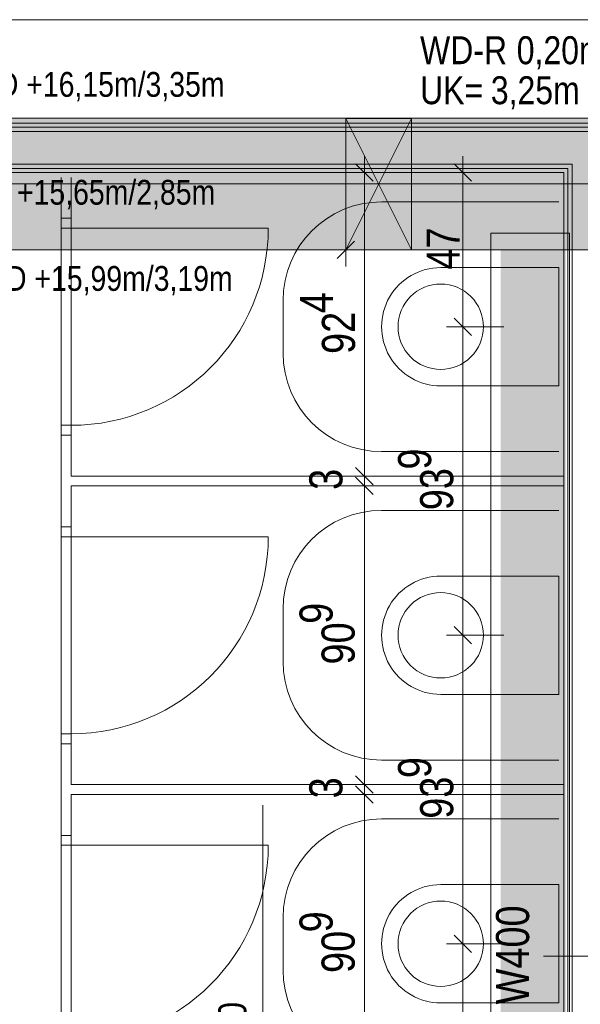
# Model space of a CAD drawing. Extents: x -620 to 300, y 62 to 1112.
# Tile 68 of 71: x -371 to -336, y 725 to 785. Entities that reach past the tile are written whole.
import ezdxf
from ezdxf.lldxf.tags import DXFTag

# ---------------------------------------------------------------- set-up
doc = ezdxf.new("R2010")
doc.units = 0
doc.layers.get('0').update_dxf_attribs({"lineweight": 13})
for name, color, linetype, lineweight, true_color in [('00 -Bauelemente -Dämmung innen', 7, 'Continuous', 9, 0xff7fe6), ('00 -Bauelemente -Gipskarton', 7, 'Continuous', 9, 0xff7fe6), ('00_Beschriftung UZ', 3, 'Continuous', 13, 0x00ff00), ('30 -34 Innenwände- 11 Durchbruch', 4, 'Continuous', 9, 0x00ffff), ('30 -34 Innenwände- 2 nichttragend', 7, 'Continuous', 18, 0xff7fe6), ('30 -34 Innenwände- 4 Türen_Fenster', 7, 'Continuous', 15, 0x9955ff), ('30 -35 Decken- 1 Konstruktion-Träger- Stahlbeton', 7, 'grob-A06GA1998I', 13, 0x33aa00), ('40 -41 Abwasser_Wasser_Gas- 1 Abwasser + sanitäre Anlagen', 7, 'Continuous', 9, 0xff6633), ('60 -61 Ausstattung -1 Möbel -verdeckt', 9, 'fein_strichliert-A06GA19B8I', 13, 0x808080), ('70 -72 Beschriftung- 1 Beschriftung allgemein', 7, 'Continuous', 9, 0xff6633), ('70 -76 Bemaßung- 2 Allgemein', 7, 'Continuous', 5, 0x6666cc), ('iwb_Schraffur_Unterzug', 7, 'Continuous', 5, 0xffffcc)]:
    doc.layers.add(name, color=color, linetype=linetype, lineweight=lineweight, true_color=true_color)
for name, color, linetype, lineweight in [('30 -35 Decken- 1 Konstruktion-Träger- Stahl Hohlprofil', 7, 'grob-A06GA1998I', 9), ('70 -71 Achsen- 1 Gebäudeachsen', 7, 'STRICHPUNKT2-A06GA19A8I', 18), ('70 -75 Raumstempel- 3 Wandstempel', 7, 'Continuous', 50)]:
    doc.layers.add(name, color=color, linetype=linetype, lineweight=lineweight)
doc.styles.get("Standard").update_dxf_attribs({"font": 'ARIALN.TTF'})
tags = doc.linetypes.add('fein_strichliert-A06GA19B8I', pattern=[4, 1, -2, 1]).pattern_tags.tags
tags[8:9] = [DXFTag(74, 4), DXFTag(75, 0), DXFTag(340, '0'), DXFTag(46, 0.0), DXFTag(50, 0.0), DXFTag(44, 0.0), DXFTag(45, 0.0)]
tags[6:7] = [DXFTag(74, 4), DXFTag(75, 0), DXFTag(340, '0'), DXFTag(46, 0.0), DXFTag(50, 0.0), DXFTag(44, 0.0), DXFTag(45, 0.0)]
tags[4:5] = [DXFTag(74, 4), DXFTag(75, 0), DXFTag(340, '0'), DXFTag(46, 0.0), DXFTag(50, 0.0), DXFTag(44, 0.0), DXFTag(45, 0.0)]
tags = doc.linetypes.add('grob-A06GA1998I', pattern=[14, 3, -8, 3]).pattern_tags.tags
tags[8:9] = [DXFTag(74, 4), DXFTag(75, 0), DXFTag(340, '0'), DXFTag(46, 0.0), DXFTag(50, 0.0), DXFTag(44, 0.0), DXFTag(45, 0.0)]
tags[6:7] = [DXFTag(74, 4), DXFTag(75, 0), DXFTag(340, '0'), DXFTag(46, 0.0), DXFTag(50, 0.0), DXFTag(44, 0.0), DXFTag(45, 0.0)]
tags[4:5] = [DXFTag(74, 4), DXFTag(75, 0), DXFTag(340, '0'), DXFTag(46, 0.0), DXFTag(50, 0.0), DXFTag(44, 0.0), DXFTag(45, 0.0)]
tags = doc.linetypes.add('STRICHPUNKT2-A06GA19A8I', pattern=[12.7, 6.35, -3.175, 0, -3.175]).pattern_tags.tags
tags[10:11] = [DXFTag(74, 4), DXFTag(75, 0), DXFTag(340, '0'), DXFTag(46, 0.0), DXFTag(50, 0.0), DXFTag(44, 0.0), DXFTag(45, 0.0)]
tags[8:9] = [DXFTag(74, 4), DXFTag(75, 0), DXFTag(340, '0'), DXFTag(46, 0.0), DXFTag(50, 0.0), DXFTag(44, 0.0), DXFTag(45, 0.0)]
tags[6:7] = [DXFTag(74, 4), DXFTag(75, 0), DXFTag(340, '0'), DXFTag(46, 0.0), DXFTag(50, 0.0), DXFTag(44, 0.0), DXFTag(45, 0.0)]
tags[4:5] = [DXFTag(74, 4), DXFTag(75, 0), DXFTag(340, '0'), DXFTag(46, 0.0), DXFTag(50, 0.0), DXFTag(44, 0.0), DXFTag(45, 0.0)]

# ---------------------------------------------------------------- blocks, each defined once
blk = doc.blocks.new('Referenz-A06GA19C8I')
at = {"layer": '00 -Bauelemente -Dämmung innen', "color": 0, "linetype": 'Continuous', "lineweight": -2, "ltscale": 0.13}
for p, q in [((-452.176, 777.814), (-295.176, 777.814)), ((-391.676, 775.814), (-336.926, 775.814)), ((-336.926, 775.814), (-336.926, 680.914))]:
    blk.add_line(p, q, dxfattribs=at)
at = {"layer": '00 -Bauelemente -Gipskarton', "color": 0, "linetype": 'Continuous', "lineweight": -2, "ltscale": 0.13}
for p, q in [((-452.176, 778.314), (-295.176, 778.314)), ((-452.176, 778.064), (-295.176, 778.064)), ((-452.176, 777.814), (-295.176, 777.814)), ((-391.676, 775.814), (-336.926, 775.814)), ((-391.426, 775.564), (-337.176, 775.564)), ((-337.176, 775.564), (-337.176, 681.164)), ((-336.926, 775.814), (-336.926, 680.914)), ((-391.176, 775.314), (-337.426, 775.314)), ((-337.426, 775.314), (-337.426, 681.414))]:
    blk.add_line(p, q, dxfattribs=at)
at = {"layer": '30 -34 Innenwände- 11 Durchbruch', "color": 0, "linetype": 'Continuous', "lineweight": -2, "ltscale": 0.13}
for p, q in [((-350.7, 770.6), (-350.7, 778.6)), ((-350.7, 778.6), (-346.7, 770.6)), ((-346.7, 778.6), (-350.7, 770.6)), ((-350.7, 778.6), (-346.7, 778.6)), ((-346.7, 778.6), (-350.7, 770.6)), ((-346.7, 770.6), (-350.7, 778.6)), ((-346.7, 770.6), (-346.7, 778.6)), ((-350.7, 770.6), (-346.7, 770.6))]:
    blk.add_line(p, q, dxfattribs=at)
at = {"layer": '30 -34 Innenwände- 11 Durchbruch', "color": 0, "lineweight": -2}
for points in [[(-350.7, 770.6), (-350.7, 778.6), (-348.7, 774.6)], [(-346.7, 770.6), (-348.7, 774.6), (-346.7, 778.6)]]:
    blk.add_solid(points, dxfattribs=at)
at = {"layer": '30 -34 Innenwände- 2 nichttragend', "color": 0, "linetype": 'Continuous', "lineweight": -2, "ltscale": 0.13}
for p, q in [((-452.176, 778.314), (-295.176, 778.314)), ((-391.176, 775.314), (-337.426, 775.314)), ((-368.026, 775.014), (-368.026, 772.524)), ((-367.426, 775.014), (-367.426, 772.524)), ((-337.426, 775.314), (-337.426, 681.414)), ((-368.026, 772.524), (-367.426, 772.524)), ((-368.026, 772.524), (-367.426, 772.524)), ((-368.026, 759.324), (-367.426, 759.324)), ((-368.026, 759.324), (-367.426, 759.324)), ((-368.026, 759.324), (-368.026, 753.744)), ((-367.426, 759.324), (-367.426, 756.834)), ((-367.426, 756.834), (-337.426, 756.834)), ((-367.426, 756.234), (-367.426, 753.744)), ((-367.426, 756.234), (-337.426, 756.234)), ((-368.026, 753.744), (-367.426, 753.744)), ((-368.026, 753.744), (-367.426, 753.744)), ((-368.026, 740.544), (-368.026, 734.964)), ((-368.026, 740.544), (-367.426, 740.544)), ((-368.026, 740.544), (-367.426, 740.544)), ((-367.426, 740.544), (-367.426, 738.054)), ((-367.426, 738.054), (-337.426, 738.054)), ((-367.426, 737.454), (-367.426, 734.964)), ((-367.426, 737.454), (-337.426, 737.454)), ((-368.026, 734.964), (-367.426, 734.964)), ((-368.026, 734.964), (-367.426, 734.964))]:
    blk.add_line(p, q, dxfattribs=at)
at = {"layer": '30 -34 Innenwände- 4 Türen_Fenster', "color": 0, "lineweight": -2}
for p, q in [((-368.026, 771.924), (-368.026, 772.524)), ((-368.026, 772.524), (-367.426, 772.524)), ((-367.426, 772.524), (-367.426, 771.924)), ((-367.426, 771.924), (-368.026, 771.924)), ((-368.026, 759.324), (-368.026, 759.924)), ((-368.026, 759.924), (-367.426, 759.924)), ((-367.426, 759.924), (-367.426, 759.324)), ((-367.426, 759.324), (-368.026, 759.324)), ((-368.026, 753.144), (-368.026, 753.744)), ((-368.026, 753.744), (-367.426, 753.744)), ((-367.426, 753.744), (-367.426, 753.144)), ((-367.426, 753.144), (-368.026, 753.144)), ((-368.026, 740.544), (-368.026, 741.144)), ((-368.026, 741.144), (-367.426, 741.144)), ((-367.426, 741.144), (-367.426, 740.544)), ((-367.426, 740.544), (-368.026, 740.544)), ((-368.026, 734.364), (-368.026, 734.964)), ((-368.026, 734.964), (-367.426, 734.964)), ((-367.426, 734.964), (-367.426, 734.364)), ((-367.426, 734.364), (-368.026, 734.364))]:
    blk.add_line(p, q, dxfattribs=at)
at = {"layer": '30 -34 Innenwände- 4 Türen_Fenster', "color": 0, "linetype": 'Continuous', "lineweight": -2, "ltscale": 0.13}
for p, q in [((-368.026, 771.924), (-367.426, 771.924)), ((-368.026, 759.924), (-368.026, 771.924)), ((-368.026, 771.924), (-368.026, 759.924)), ((-367.426, 771.924), (-367.426, 759.924)), ((-367.426, 771.924), (-367.426, 759.924)), ((-367.426, 759.924), (-368.026, 759.924)), ((-368.026, 753.144), (-367.426, 753.144)), ((-368.026, 741.144), (-368.026, 753.144)), ((-368.026, 753.144), (-368.026, 741.144)), ((-367.426, 753.144), (-367.426, 741.144)), ((-367.426, 753.144), (-367.426, 741.144)), ((-367.426, 741.144), (-368.026, 741.144)), ((-368.026, 734.364), (-367.426, 734.364)), ((-368.026, 722.364), (-368.026, 734.364)), ((-368.026, 734.364), (-368.026, 722.364)), ((-367.426, 734.364), (-367.426, 722.364)), ((-367.426, 734.364), (-367.426, 722.364))]:
    blk.add_line(p, q, dxfattribs=at)
at = {"layer": '30 -34 Innenwände- 4 Türen_Fenster', "color": 0, "linetype": 'grob-A06GA1998I', "lineweight": -2, "ltscale": 0.13}
for p, q in [((-367.426, 771.924), (-355.426, 771.924)), ((-367.426, 753.144), (-355.426, 753.144)), ((-367.426, 734.364), (-355.426, 734.364))]:
    blk.add_line(p, q, dxfattribs=at)
for centre in [(-367.426, 771.924), (-367.426, 753.144), (-367.426, 734.364)]:
    blk.add_ellipse(centre, major_axis=(0, -12), ratio=1, start_param=0, end_param=1.570796, dxfattribs=at)
at = {"layer": '30 -35 Decken- 1 Konstruktion-Träger- Stahl Hohlprofil', "color": 0, "linetype": 'grob-A06GA1998I', "lineweight": -2, "ltscale": 0.13}
for p, q in [((-341.876, 612.609), (-341.876, 771.614)), ((-341.876, 771.614), (-337.076, 771.614)), ((-337.076, 771.614), (-337.076, 612.609))]:
    blk.add_line(p, q, dxfattribs=at)
at = {"layer": '30 -35 Decken- 1 Konstruktion-Träger- Stahlbeton', "color": 0, "lineweight": -2}
for p, q in [((-539.606, 778.614), (34.824, 778.614)), ((-539.606, 770.614), (34.824, 770.614))]:
    blk.add_line(p, q, dxfattribs=at)
at = {"layer": '40 -41 Abwasser_Wasser_Gas- 1 Abwasser + sanitäre Anlagen', "color": 0, "linetype": 'Continuous', "lineweight": -2, "ltscale": 0.13}
for p, q in [((-337.726, 769.524), (-344.926, 769.524)), ((-337.726, 762.324), (-337.726, 769.524)), ((-345.921, 768.326), (-345.681, 768.412)), ((-345.681, 768.412), (-345.434, 768.474)), ((-345.434, 768.474), (-345.181, 768.511)), ((-345.181, 768.511), (-344.926, 768.524)), ((-344.926, 768.524), (-344.671, 768.511)), ((-344.671, 768.511), (-344.419, 768.474)), ((-344.419, 768.474), (-344.172, 768.412)), ((-344.172, 768.412), (-343.931, 768.326)), ((-346.765, 767.762), (-346.576, 767.933)), ((-346.576, 767.933), (-346.371, 768.085)), ((-346.371, 768.085), (-346.152, 768.217)), ((-346.152, 768.217), (-345.921, 768.326)), ((-343.931, 768.326), (-343.701, 768.217)), ((-343.701, 768.217), (-343.482, 768.085)), ((-343.482, 768.085), (-343.277, 767.933)), ((-343.277, 767.933), (-343.088, 767.762)), ((-347.219, 767.149), (-347.088, 767.368)), ((-347.088, 767.368), (-346.936, 767.573)), ((-346.936, 767.573), (-346.765, 767.762)), ((-343.088, 767.762), (-342.916, 767.573)), ((-342.916, 767.573), (-342.764, 767.368)), ((-342.764, 767.368), (-342.633, 767.149)), ((-347.476, 766.431), (-347.414, 766.678)), ((-347.414, 766.678), (-347.328, 766.919)), ((-347.328, 766.919), (-347.219, 767.149)), ((-342.633, 767.149), (-342.524, 766.919)), ((-342.524, 766.919), (-342.438, 766.678)), ((-342.438, 766.678), (-342.376, 766.431)), ((-347.526, 765.924), (-347.514, 766.178)), ((-347.514, 766.178), (-347.476, 766.431)), ((-342.376, 766.431), (-342.339, 766.178)), ((-342.339, 766.178), (-342.326, 765.924)), ((-347.514, 765.669), (-347.526, 765.924)), ((-347.476, 765.416), (-347.514, 765.669)), ((-347.414, 765.169), (-347.476, 765.416)), ((-342.376, 765.416), (-342.438, 765.169)), ((-342.339, 765.669), (-342.376, 765.416)), ((-342.326, 765.924), (-342.339, 765.669)), ((-347.328, 764.929), (-347.414, 765.169)), ((-347.219, 764.698), (-347.328, 764.929)), ((-342.524, 764.929), (-342.633, 764.698)), ((-342.438, 765.169), (-342.524, 764.929)), ((-347.088, 764.479), (-347.219, 764.698)), ((-346.936, 764.274), (-347.088, 764.479)), ((-346.765, 764.085), (-346.936, 764.274)), ((-342.916, 764.274), (-343.088, 764.085)), ((-342.764, 764.479), (-342.916, 764.274)), ((-342.633, 764.698), (-342.764, 764.479)), ((-346.576, 763.914), (-346.765, 764.085)), ((-346.371, 763.762), (-346.576, 763.914)), ((-346.152, 763.631), (-346.371, 763.762)), ((-345.921, 763.522), (-346.152, 763.631)), ((-343.701, 763.631), (-343.931, 763.522)), ((-343.482, 763.762), (-343.701, 763.631)), ((-343.277, 763.914), (-343.482, 763.762)), ((-343.088, 764.085), (-343.277, 763.914)), ((-345.681, 763.436), (-345.921, 763.522)), ((-345.434, 763.374), (-345.681, 763.436)), ((-345.181, 763.336), (-345.434, 763.374)), ((-344.926, 763.324), (-345.181, 763.336)), ((-344.671, 763.336), (-344.926, 763.324)), ((-344.419, 763.374), (-344.671, 763.336)), ((-344.172, 763.436), (-344.419, 763.374)), ((-343.931, 763.522), (-344.172, 763.436)), ((-344.926, 762.324), (-337.726, 762.324)), ((-344.926, 750.744), (-337.726, 750.744)), ((-337.726, 750.744), (-337.726, 743.544)), ((-346.576, 749.153), (-346.371, 749.305)), ((-346.371, 749.305), (-346.152, 749.437)), ((-346.152, 749.437), (-345.921, 749.546)), ((-345.921, 749.546), (-345.681, 749.632)), ((-345.681, 749.632), (-345.434, 749.694)), ((-345.434, 749.694), (-345.181, 749.731)), ((-345.181, 749.731), (-344.926, 749.744)), ((-344.926, 749.744), (-344.671, 749.731)), ((-344.671, 749.731), (-344.419, 749.694)), ((-344.419, 749.694), (-344.172, 749.632)), ((-344.172, 749.632), (-343.931, 749.546)), ((-343.931, 749.546), (-343.701, 749.437)), ((-343.701, 749.437), (-343.482, 749.305)), ((-343.482, 749.305), (-343.277, 749.153)), ((-347.088, 748.588), (-346.936, 748.793)), ((-346.936, 748.793), (-346.765, 748.982)), ((-346.765, 748.982), (-346.576, 749.153)), ((-343.277, 749.153), (-343.088, 748.982)), ((-343.088, 748.982), (-342.916, 748.793)), ((-342.916, 748.793), (-342.764, 748.588)), ((-347.414, 747.898), (-347.328, 748.139)), ((-347.328, 748.139), (-347.219, 748.369)), ((-347.219, 748.369), (-347.088, 748.588)), ((-342.764, 748.588), (-342.633, 748.369)), ((-342.633, 748.369), (-342.524, 748.139)), ((-342.524, 748.139), (-342.438, 747.898)), ((-347.526, 747.144), (-347.514, 747.398)), ((-347.514, 747.398), (-347.476, 747.651)), ((-347.476, 747.651), (-347.414, 747.898)), ((-342.438, 747.898), (-342.376, 747.651)), ((-342.376, 747.651), (-342.339, 747.398)), ((-342.339, 747.398), (-342.326, 747.144)), ((-347.514, 746.889), (-347.526, 747.144)), ((-347.476, 746.636), (-347.514, 746.889)), ((-342.339, 746.889), (-342.376, 746.636)), ((-342.326, 747.144), (-342.339, 746.889)), ((-347.414, 746.389), (-347.476, 746.636)), ((-347.328, 746.149), (-347.414, 746.389)), ((-342.438, 746.389), (-342.524, 746.149)), ((-342.376, 746.636), (-342.438, 746.389)), ((-347.219, 745.918), (-347.328, 746.149)), ((-347.088, 745.699), (-347.219, 745.918)), ((-346.936, 745.494), (-347.088, 745.699)), ((-342.764, 745.699), (-342.916, 745.494)), ((-342.633, 745.918), (-342.764, 745.699)), ((-342.524, 746.149), (-342.633, 745.918)), ((-346.765, 745.305), (-346.936, 745.494)), ((-346.576, 745.134), (-346.765, 745.305)), ((-346.371, 744.982), (-346.576, 745.134)), ((-343.277, 745.134), (-343.482, 744.982)), ((-343.088, 745.305), (-343.277, 745.134)), ((-342.916, 745.494), (-343.088, 745.305)), ((-346.152, 744.851), (-346.371, 744.982)), ((-345.921, 744.742), (-346.152, 744.851)), ((-345.681, 744.656), (-345.921, 744.742)), ((-345.434, 744.594), (-345.681, 744.656)), ((-345.181, 744.556), (-345.434, 744.594)), ((-344.926, 744.544), (-345.181, 744.556)), ((-344.671, 744.556), (-344.926, 744.544)), ((-344.419, 744.594), (-344.671, 744.556)), ((-344.172, 744.656), (-344.419, 744.594)), ((-343.931, 744.742), (-344.172, 744.656)), ((-343.701, 744.851), (-343.931, 744.742)), ((-343.482, 744.982), (-343.701, 744.851)), ((-337.726, 743.544), (-344.926, 743.544)), ((-337.726, 731.964), (-344.926, 731.964)), ((-337.726, 724.764), (-337.726, 731.964)), ((-346.371, 730.525), (-346.152, 730.657)), ((-346.152, 730.657), (-345.921, 730.766)), ((-345.921, 730.766), (-345.681, 730.852)), ((-345.681, 730.852), (-345.434, 730.914)), ((-345.434, 730.914), (-345.181, 730.951)), ((-345.181, 730.951), (-344.926, 730.964)), ((-344.926, 730.964), (-344.671, 730.951)), ((-344.671, 730.951), (-344.419, 730.914)), ((-344.419, 730.914), (-344.172, 730.852)), ((-344.172, 730.852), (-343.931, 730.766)), ((-343.931, 730.766), (-343.701, 730.657)), ((-343.701, 730.657), (-343.482, 730.525)), ((-347.088, 729.808), (-346.936, 730.013)), ((-346.936, 730.013), (-346.765, 730.202)), ((-346.765, 730.202), (-346.576, 730.373)), ((-346.576, 730.373), (-346.371, 730.525)), ((-343.482, 730.525), (-343.277, 730.373)), ((-343.277, 730.373), (-343.088, 730.202)), ((-343.088, 730.202), (-342.916, 730.013)), ((-342.916, 730.013), (-342.764, 729.808)), ((-347.328, 729.359), (-347.219, 729.589)), ((-347.219, 729.589), (-347.088, 729.808)), ((-342.764, 729.808), (-342.633, 729.589)), ((-342.633, 729.589), (-342.524, 729.359)), ((-347.514, 728.618), (-347.476, 728.871)), ((-347.476, 728.871), (-347.414, 729.118)), ((-347.414, 729.118), (-347.328, 729.359)), ((-342.524, 729.359), (-342.438, 729.118)), ((-342.438, 729.118), (-342.376, 728.871)), ((-342.376, 728.871), (-342.339, 728.618)), ((-347.526, 728.364), (-347.514, 728.618)), ((-347.514, 728.109), (-347.526, 728.364)), ((-342.339, 728.618), (-342.326, 728.364)), ((-342.326, 728.364), (-342.339, 728.109)), ((-347.476, 727.856), (-347.514, 728.109)), ((-347.414, 727.609), (-347.476, 727.856)), ((-342.376, 727.856), (-342.438, 727.609)), ((-342.339, 728.109), (-342.376, 727.856)), ((-347.328, 727.369), (-347.414, 727.609)), ((-347.219, 727.138), (-347.328, 727.369)), ((-347.088, 726.919), (-347.219, 727.138)), ((-342.633, 727.138), (-342.764, 726.919)), ((-342.524, 727.369), (-342.633, 727.138)), ((-342.438, 727.609), (-342.524, 727.369)), ((-346.936, 726.714), (-347.088, 726.919)), ((-346.765, 726.525), (-346.936, 726.714)), ((-346.576, 726.354), (-346.765, 726.525)), ((-343.088, 726.525), (-343.277, 726.354)), ((-342.916, 726.714), (-343.088, 726.525)), ((-342.764, 726.919), (-342.916, 726.714)), ((-346.371, 726.202), (-346.576, 726.354)), ((-346.152, 726.071), (-346.371, 726.202)), ((-345.921, 725.962), (-346.152, 726.071)), ((-345.681, 725.876), (-345.921, 725.962)), ((-345.434, 725.814), (-345.681, 725.876)), ((-344.172, 725.876), (-344.419, 725.814)), ((-343.931, 725.962), (-344.172, 725.876)), ((-343.701, 726.071), (-343.931, 725.962)), ((-343.482, 726.202), (-343.701, 726.071)), ((-343.277, 726.354), (-343.482, 726.202)), ((-345.181, 725.776), (-345.434, 725.814)), ((-344.926, 725.764), (-345.181, 725.776)), ((-344.671, 725.776), (-344.926, 725.764)), ((-344.419, 725.814), (-344.671, 725.776)), ((-344.926, 724.764), (-337.726, 724.764))]:
    blk.add_line(p, q, dxfattribs=at)
for centre in [(-344.926, 765.924), (-344.926, 747.144), (-344.926, 728.364)]:
    blk.add_ellipse(centre, major_axis=(0, 3.6), ratio=1, start_param=0, end_param=3.141593, dxfattribs=at)
at = {"layer": '60 -61 Ausstattung -1 Möbel -verdeckt', "color": 0, "linetype": 'fein_strichliert-A06GA19B8I', "lineweight": -2, "ltscale": 0.13}
for p, q in [((-348.526, 773.524), (-337.726, 773.524)), ((-354.526, 764.324), (-354.526, 767.524)), ((-337.726, 758.324), (-348.526, 758.324)), ((-337.726, 754.744), (-348.526, 754.744)), ((-354.526, 748.744), (-354.526, 745.544)), ((-348.526, 739.544), (-337.726, 739.544)), ((-348.526, 735.964), (-337.726, 735.964)), ((-354.526, 726.764), (-354.526, 729.964))]:
    blk.add_line(p, q, dxfattribs=at)
for centre, major_axis in [((-348.526, 767.524), (0, 6)), ((-348.526, 764.324), (-6, 0)), ((-348.526, 748.744), (0, 6)), ((-348.526, 745.544), (-6, 0)), ((-348.526, 729.964), (0, 6)), ((-348.526, 726.764), (-6, 0))]:
    blk.add_ellipse(centre, major_axis=major_axis, ratio=1, start_param=0, end_param=1.570796, dxfattribs=at)
at = {"layer": '70 -71 Achsen- 1 Gebäudeachsen', "color": 0, "linetype": 'STRICHPUNKT2-A06GA19A8I', "lineweight": -2, "ltscale": 0.13}
blk.add_line((-539.606, 774.614), (74.639, 774.614), dxfattribs=at)
at = {"layer": '70 -72 Beschriftung- 1 Beschriftung allgemein', "color": 0, "linetype": 'Continuous', "lineweight": -2, "ltscale": 0.13}
blk.add_line((-355.764, 736.802), (-355.764, 704.802), dxfattribs=at)
at = {"layer": '70 -75 Raumstempel- 3 Wandstempel', "color": 0, "linetype": 'Continuous', "lineweight": -2, "ltscale": 0.13}
blk.add_line((-338.676, 727.614), (-334.676, 727.614), dxfattribs=at)
at = {"layer": '70 -76 Bemaßung- 2 Allgemein', "color": 0, "linetype": 'Continuous', "lineweight": -2, "ltscale": 0.13}
for p, q in [((-296.237, 784.614), (-451.116, 784.614)), ((-349.576, 776.314), (-349.576, 774.253)), ((-343.576, 776.314), (-343.576, 774.253)), ((-350.107, 775.844), (-349.046, 774.783)), ((-344.107, 775.844), (-343.046, 774.783)), ((-347.076, 775.314), (-350.576, 775.314)), ((-341.076, 775.314), (-344.576, 775.314)), ((-349.576, 757.894), (-349.576, 774.253)), ((-343.576, 766.984), (-343.576, 774.253)), ((-350.7, 773.1), (-350.7, 769.6)), ((-350.17, 771.13), (-351.231, 770.069)), ((-351.761, 770.6), (-405.577, 770.6)), ((-349.7, 770.6), (-351.761, 770.6)), ((-343.576, 764.924), (-343.576, 766.984)), ((-343.576, 766.924), (-343.576, 764.863)), ((-343.046, 765.393), (-344.107, 766.454)), ((-344.107, 766.454), (-343.046, 765.393)), ((-341.076, 765.924), (-344.576, 765.924)), ((-341.076, 765.924), (-344.576, 765.924)), ((-343.576, 748.204), (-343.576, 764.863)), ((-349.576, 757.894), (-349.576, 758.954)), ((-349.576, 755.834), (-349.576, 757.894)), ((-349.576, 755.834), (-349.576, 757.894)), ((-349.046, 756.303), (-350.107, 757.364)), ((-349.046, 756.303), (-350.107, 757.364)), ((-349.576, 757.234), (-349.576, 755.173)), ((-349.576, 757.234), (-349.576, 755.173)), ((-347.076, 756.834), (-350.576, 756.834)), ((-347.076, 756.834), (-350.576, 756.834)), ((-350.107, 756.764), (-349.046, 755.703)), ((-350.107, 756.764), (-349.046, 755.703)), ((-349.576, 756.234), (-349.576, 756.834)), ((-347.076, 756.234), (-350.576, 756.234)), ((-347.076, 756.234), (-350.576, 756.234)), ((-349.576, 755.173), (-349.576, 754.113)), ((-349.576, 739.114), (-349.576, 755.173)), ((-343.576, 746.144), (-343.576, 748.204)), ((-343.576, 748.144), (-343.576, 746.083)), ((-343.046, 746.613), (-344.107, 747.674)), ((-344.107, 747.674), (-343.046, 746.613)), ((-341.076, 747.144), (-344.576, 747.144)), ((-341.076, 747.144), (-344.576, 747.144)), ((-343.576, 729.424), (-343.576, 746.083)), ((-349.576, 739.114), (-349.576, 740.174)), ((-349.576, 737.054), (-349.576, 739.114)), ((-349.576, 737.054), (-349.576, 739.114)), ((-349.046, 737.523), (-350.107, 738.584)), ((-349.046, 737.523), (-350.107, 738.584)), ((-349.576, 738.454), (-349.576, 736.393)), ((-349.576, 738.454), (-349.576, 736.393)), ((-347.076, 738.054), (-350.576, 738.054)), ((-347.076, 738.054), (-350.576, 738.054)), ((-350.107, 737.984), (-349.046, 736.923)), ((-350.107, 737.984), (-349.046, 736.923)), ((-349.576, 737.454), (-349.576, 738.054)), ((-347.076, 737.454), (-350.576, 737.454)), ((-347.076, 737.454), (-350.576, 737.454)), ((-349.576, 736.393), (-349.576, 735.333)), ((-349.576, 720.334), (-349.576, 736.393)), ((-343.576, 727.364), (-343.576, 729.424)), ((-343.046, 727.833), (-344.107, 728.894)), ((-344.107, 728.894), (-343.046, 727.833)), ((-343.576, 729.364), (-343.576, 727.303)), ((-341.076, 728.364), (-344.576, 728.364)), ((-341.076, 728.364), (-344.576, 728.364)), ((-343.576, 710.644), (-343.576, 727.303))]:
    blk.add_line(p, q, dxfattribs=at)
at = {"layer": '00_Beschriftung UZ', "color": 0, "linetype": 'Continuous', "lineweight": -2, "ltscale": 0.13, "char_height": 1.51033, "attachment_point": 1}
for s, insert in [('{\\fArial Narrow;UK RD +16,15m/3,35m}', (-376.021, 781.43)), ('{\\fArial Narrow;UK UZ +15,65m/2,85m}', (-376.395, 774.864)), ('{\\fArial Narrow;UK RD +15,99m/3,19m}', (-375.525, 769.619))]:
    blk.add_mtext(s, dxfattribs=dict(at, insert=insert))
at = {"layer": '30 -34 Innenwände- 11 Durchbruch', "color": 0, "linetype": 'Continuous', "lineweight": -2, "ltscale": 0.13, "char_height": 1.7, "attachment_point": 1}
for s, insert in [('{\\fArial Narrow;WD-R}', (-346.184, 783.606)), ('{\\fArial Narrow;0,20m/0,10m}', (-340.297, 783.606)), ('{\\fArial Narrow;UK=}', (-346.184, 781.171)), ('{\\fArial Narrow;3,25m}', (-341.874, 781.171))]:
    blk.add_mtext(s, dxfattribs=dict(at, insert=insert))
at = {"layer": '70 -72 Beschriftung- 1 Beschriftung allgemein', "color": 0, "linetype": 'Continuous', "lineweight": -2, "ltscale": 0.13, "insert": (-358.466, 717.027), "char_height": 1.7, "attachment_point": 1, "rotation": 90}
blk.add_mtext('{\\fArial Narrow;HEB 240}', dxfattribs=at)
at = {"layer": '70 -75 Raumstempel- 3 Wandstempel', "color": 0, "linetype": 'Continuous', "lineweight": -2, "ltscale": 0.13, "insert": (-341.559, 724.672), "char_height": 2.01377, "attachment_point": 1, "rotation": 90}
blk.add_mtext('{\\fArial Narrow;W400}', dxfattribs=at)
at = {"layer": '70 -76 Bemaßung- 2 Allgemein', "color": 0, "linetype": 'Continuous', "lineweight": -2, "ltscale": 0.13, "char_height": 2.01377, "attachment_point": 1, "rotation": 90}
for s, insert in [('{\\fArial Narrow;47}', (-345.79, 769.402)), ('{\\fArial Narrow;4}', (-353.5, 766.739)), ('{\\fArial Narrow;92}', (-352.158, 764.266)), ('{\\fArial Narrow;9}', (-347.523, 757.227)), ('{\\fArial Narrow;93}', (-346.18, 754.754)), ('{\\fArial Narrow;3}', (-352.927, 755.993)), ('{\\fArial Narrow;9}', (-353.523, 747.837)), ('{\\fArial Narrow;90}', (-352.18, 745.364)), ('{\\fArial Narrow;9}', (-347.523, 738.447)), ('{\\fArial Narrow;3}', (-352.927, 737.213)), ('{\\fArial Narrow;93}', (-346.18, 735.974)), ('{\\fArial Narrow;9}', (-353.523, 729.057)), ('{\\fArial Narrow;90}', (-352.18, 726.584))]:
    blk.add_mtext(s, dxfattribs=dict(at, insert=insert))
blk = doc.blocks.new('Referenz-A06GA19E8I')
at = {"layer": 'iwb_Schraffur_Unterzug', "linetype": 'Continuous', "ltscale": 0.13}
for points in [[(-539.606, 778.614), (74.639, 778.614), (74.639, 774.468)], [(-539.606, 778.614), (74.639, 774.468), (-539.606, 776.96)], [(-539.606, 776.96), (74.639, 774.468), (74.639, 770.614)], [(-539.606, 776.96), (74.639, 770.614), (-539.606, 770.614)], [(-341.276, 612.77), (-341.276, 771.77), (-337.326, 612.77), (-337.326, 771.77)]]:
    blk.add_solid(points, dxfattribs=at)

msp = doc.modelspace()

# ---------------------------------------------------------------- block references
at = {"color": 8, "lineweight": 13, "ltscale": 0.13, "true_color": 0x808080}
msp.add_blockref('Referenz-A06GA19C8I', (0, 0), dxfattribs=at)
at = {"color": 8, "lineweight": 25, "ltscale": 0.25, "true_color": 0x808080}
msp.add_blockref('Referenz-A06GA19E8I', (0, 0), dxfattribs=at)

doc.saveas('drawing.dxf')
